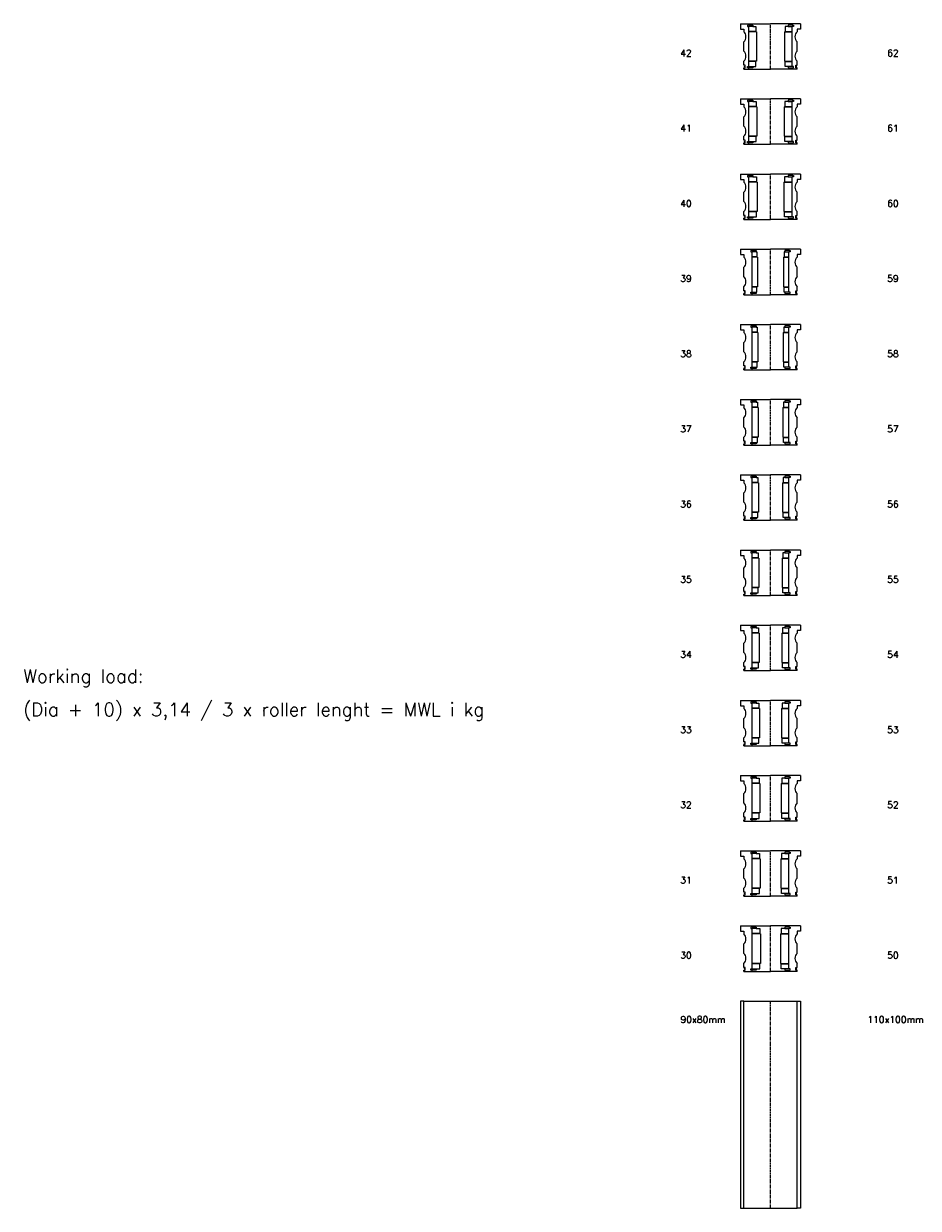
# Model space of a CAD drawing. Extents: x -2018 to 705, y -3434 to 3626.
# Tile 16 of 29: x -2018 to -679, y -58 to 1714. Entities that reach past the tile are written whole.
import ezdxf

# ---------------------------------------------------------------- set-up
doc = ezdxf.new("R2010")
doc.units = 0
doc.header["$LTSCALE"] = 0.15
doc.linetypes.add('CENTER', pattern=[50.8, 31.75, -6.35, 6.35, -6.35])
doc.layers.get('0').update_dxf_attribs({"linetype": 'CONTINUOUS'})
doc.layers.add('CENTER', color=9, linetype='CENTER')
doc.styles.add('ROMANS', font='romans')

# ---------------------------------------------------------------- blocks, each defined once
blk = doc.blocks.new('6S042T')
for p, q in [((-45, 34), (-32.5, 34)), ((-45, 34), (-45, 26)), ((-45, 26), (-40, 26)), ((-40, 26), (-40, 22)), ((-32.5, 32), (-34.5, 32)), ((-34.5, 32), (-34.5, 30)), ((-34.5, 30), (-32.5, 30)), ((-32.5, 34), (0, 34)), ((-32.5, 34), (-32.5, 32)), ((-32.5, 32), (-26.5, 32)), ((-32.5, -30), (-32.5, 30)), ((-26.5, 30), (-32.5, 30)), ((-22, 22.5), (-32.5, 22.5)), ((-21, 22), (-32.5, 22)), ((-26.5, 32), (-26.5, 30)), ((-26.5, 30), (-22, 30)), ((-22, 30), (-22, 22.5)), ((-21, 22), (-21, -22)), ((32.5, 34), (0, 34)), ((21, 22), (21, -22)), ((21, 22), (32.5, 22)), ((26.5, 30), (22, 30)), ((22, 30), (22, 22.5)), ((22, 22.5), (32.5, 22.5)), ((32.5, 32), (26.5, 32)), ((26.5, 32), (26.5, 30)), ((26.5, 30), (32.5, 30)), ((32.5, 34), (32.5, 32)), ((45, 34), (32.5, 34)), ((32.5, 32), (34.5, 32)), ((34.5, 30), (32.5, 30)), ((32.5, -30), (32.5, 30)), ((34.5, 32), (34.5, 30)), ((40, 26), (40, 22)), ((45, 26), (40, 26)), ((45, 34), (45, 26)), ((-40, -7), (-40, 7)), ((40, -7), (40, 7)), ((-40, -28), (-40, -22)), ((-38, -28), (-40, -28)), ((-40, -34), (-40, -32)), ((-40, -32), (-38, -32)), ((-40, -34), (-32.5, -34)), ((-38, -32), (-38, -28)), ((-34.5, -32), (-34.5, -30)), ((-34.5, -30), (-32.5, -30)), ((-32.5, -32), (-34.5, -32)), ((-21, -22), (-32.5, -22)), ((-22, -22.5), (-32.5, -22.5)), ((-32.5, -30), (-26.5, -30)), ((-32.5, -34), (-32.5, -32)), ((-26.5, -32), (-32.5, -32)), ((-32.5, -34), (0, -34)), ((-26.5, -30), (-26.5, -32)), ((-26.5, -30), (-22, -30)), ((-22, -30), (-22, -22.5)), ((32.5, -34), (0, -34)), ((21, -22), (32.5, -22)), ((22, -30), (22, -22.5)), ((22, -22.5), (32.5, -22.5)), ((26.5, -30), (22, -30)), ((32.5, -30), (26.5, -30)), ((26.5, -30), (26.5, -32)), ((26.5, -32), (32.5, -32)), ((34.5, -30), (32.5, -30)), ((32.5, -34), (32.5, -32)), ((32.5, -32), (34.5, -32)), ((40, -34), (32.5, -34)), ((34.5, -32), (34.5, -30)), ((38, -32), (38, -28)), ((38, -28), (40, -28)), ((40, -32), (38, -32)), ((40, -28), (40, -22)), ((40, -34), (40, -32))]:
    blk.add_line(p, q)
at = {"const_width": 0.95}
for points in [[(-38.5, -30, -1), (-39.5, -30, -1)], [(38.5, -30, 1), (39.5, -30, 1)]]:
    blk.add_lwpolyline(points, format="xyb", close=True, dxfattribs=at)
for centre, start, end in [((-46.6, 14.5), 311.4096, 48.5904), ((46.6, 14.5), 131.4096, 228.5904), ((-46.6, -14.5), 311.4096, 48.5904), ((46.6, -14.5), 131.4096, 228.5904)]:
    blk.add_arc(centre, 10, start, end)
at = {"layer": 'CENTER'}
blk.add_line((0, -34), (0, 34), dxfattribs=at)
blk = doc.blocks.new('6S041T')
for p, q in [((-45, 34), (-32.5, 34)), ((-45, 34), (-45, 26)), ((-45, 26), (-40, 26)), ((-40, 26), (-40, 22)), ((-32.5, 32), (-34.5, 32)), ((-34.5, 32), (-34.5, 30)), ((-34.5, 30), (-32.5, 30)), ((-32.5, 34), (0, 34)), ((-32.5, 34), (-32.5, 32)), ((-32.5, 32), (-26.5, 32)), ((-32.5, -30), (-32.5, 30)), ((-26.5, 30), (-32.5, 30)), ((-21.5, 22.5), (-32.5, 22.5)), ((-20.5, 22), (-32.5, 22)), ((-26.5, 32), (-26.5, 30)), ((-26.5, 30), (-21.5, 30)), ((-21.5, 30), (-21.5, 22.5)), ((-20.5, 22), (-20.5, -22)), ((32.5, 34), (0, 34)), ((20.5, 22), (20.5, -22)), ((20.5, 22), (32.5, 22)), ((26.5, 30), (21.5, 30)), ((21.5, 30), (21.5, 22.5)), ((21.5, 22.5), (32.5, 22.5)), ((32.5, 32), (26.5, 32)), ((26.5, 32), (26.5, 30)), ((26.5, 30), (32.5, 30)), ((32.5, 34), (32.5, 32)), ((45, 34), (32.5, 34)), ((32.5, 32), (34.5, 32)), ((34.5, 30), (32.5, 30)), ((32.5, -30), (32.5, 30)), ((34.5, 32), (34.5, 30)), ((40, 26), (40, 22)), ((45, 26), (40, 26)), ((45, 34), (45, 26)), ((-40, -7), (-40, 7)), ((40, -7), (40, 7)), ((-40, -28), (-40, -22)), ((-38, -28), (-40, -28)), ((-40, -34), (-40, -32)), ((-40, -32), (-38, -32)), ((-40, -34), (-32.5, -34)), ((-38, -32), (-38, -28)), ((-34.5, -32), (-34.5, -30)), ((-34.5, -30), (-32.5, -30)), ((-32.5, -32), (-34.5, -32)), ((-20.5, -22), (-32.5, -22)), ((-21.5, -22.5), (-32.5, -22.5)), ((-32.5, -30), (-26.5, -30)), ((-32.5, -34), (-32.5, -32)), ((-26.5, -32), (-32.5, -32)), ((-32.5, -34), (0, -34)), ((-26.5, -30), (-26.5, -32)), ((-26.5, -30), (-21.5, -30)), ((-21.5, -30), (-21.5, -22.5)), ((32.5, -34), (0, -34)), ((20.5, -22), (32.5, -22)), ((21.5, -30), (21.5, -22.5)), ((21.5, -22.5), (32.5, -22.5)), ((26.5, -30), (21.5, -30)), ((32.5, -30), (26.5, -30)), ((26.5, -30), (26.5, -32)), ((26.5, -32), (32.5, -32)), ((34.5, -30), (32.5, -30)), ((32.5, -34), (32.5, -32)), ((32.5, -32), (34.5, -32)), ((40, -34), (32.5, -34)), ((34.5, -32), (34.5, -30)), ((38, -32), (38, -28)), ((38, -28), (40, -28)), ((40, -32), (38, -32)), ((40, -28), (40, -22)), ((40, -34), (40, -32))]:
    blk.add_line(p, q)
at = {"const_width": 0.95}
for points in [[(-38.5, -30, -1), (-39.5, -30, -1)], [(38.5, -30, 1), (39.5, -30, 1)]]:
    blk.add_lwpolyline(points, format="xyb", close=True, dxfattribs=at)
for centre, start, end in [((-46.6, 14.5), 311.4096, 48.5904), ((46.6, 14.5), 131.4096, 228.5904), ((-46.6, -14.5), 311.4096, 48.5904), ((46.6, -14.5), 131.4096, 228.5904)]:
    blk.add_arc(centre, 10, start, end)
at = {"layer": 'CENTER'}
blk.add_line((0, -34), (0, 34), dxfattribs=at)
blk = doc.blocks.new('6S040T')
for p, q in [((-45, 34), (-32.5, 34)), ((-45, 34), (-45, 26)), ((-45, 26), (-40, 26)), ((-40, 26), (-40, 22)), ((-32.5, 32), (-34.5, 32)), ((-34.5, 32), (-34.5, 30)), ((-34.5, 30), (-32.5, 30)), ((-32.5, 34), (0, 34)), ((-32.5, 34), (-32.5, 32)), ((-32.5, 32), (-26.5, 32)), ((-32.5, -30), (-32.5, 30)), ((-26.5, 30), (-32.5, 30)), ((-21, 22.5), (-32.5, 22.5)), ((-20, 22), (-32.5, 22)), ((-26.5, 32), (-26.5, 30)), ((-26.5, 30), (-21, 30)), ((-21, 30), (-21, 22.5)), ((-20, 22), (-20, -22)), ((32.5, 34), (0, 34)), ((20, 22), (20, -22)), ((20, 22), (32.5, 22)), ((26.5, 30), (21, 30)), ((21, 30), (21, 22.5)), ((21, 22.5), (32.5, 22.5)), ((32.5, 32), (26.5, 32)), ((26.5, 32), (26.5, 30)), ((26.5, 30), (32.5, 30)), ((32.5, 34), (32.5, 32)), ((45, 34), (32.5, 34)), ((32.5, 32), (34.5, 32)), ((34.5, 30), (32.5, 30)), ((32.5, -30), (32.5, 30)), ((34.5, 32), (34.5, 30)), ((40, 26), (40, 22)), ((45, 26), (40, 26)), ((45, 34), (45, 26)), ((-40, -7), (-40, 7)), ((40, -7), (40, 7)), ((-40, -28), (-40, -22)), ((-38, -28), (-40, -28)), ((-40, -34), (-40, -32)), ((-40, -32), (-38, -32)), ((-40, -34), (-32.5, -34)), ((-38, -32), (-38, -28)), ((-34.5, -32), (-34.5, -30)), ((-34.5, -30), (-32.5, -30)), ((-32.5, -32), (-34.5, -32)), ((-20, -22), (-32.5, -22)), ((-21, -22.5), (-32.5, -22.5)), ((-32.5, -30), (-26.5, -30)), ((-32.5, -34), (-32.5, -32)), ((-26.5, -32), (-32.5, -32)), ((-32.5, -34), (0, -34)), ((-26.5, -30), (-26.5, -32)), ((-26.5, -30), (-21, -30)), ((-21, -30), (-21, -22.5)), ((32.5, -34), (0, -34)), ((20, -22), (32.5, -22)), ((21, -30), (21, -22.5)), ((21, -22.5), (32.5, -22.5)), ((26.5, -30), (21, -30)), ((32.5, -30), (26.5, -30)), ((26.5, -30), (26.5, -32)), ((26.5, -32), (32.5, -32)), ((34.5, -30), (32.5, -30)), ((32.5, -34), (32.5, -32)), ((32.5, -32), (34.5, -32)), ((40, -34), (32.5, -34)), ((34.5, -32), (34.5, -30)), ((38, -32), (38, -28)), ((38, -28), (40, -28)), ((40, -32), (38, -32)), ((40, -28), (40, -22)), ((40, -34), (40, -32))]:
    blk.add_line(p, q)
at = {"const_width": 0.95}
for points in [[(-38.5, -30, -1), (-39.5, -30, -1)], [(38.5, -30, 1), (39.5, -30, 1)]]:
    blk.add_lwpolyline(points, format="xyb", close=True, dxfattribs=at)
for centre, start, end in [((-46.6, 14.5), 311.4096, 48.5904), ((46.6, 14.5), 131.4096, 228.5904), ((-46.6, -14.5), 311.4096, 48.5904), ((46.6, -14.5), 131.4096, 228.5904)]:
    blk.add_arc(centre, 10, start, end)
at = {"layer": 'CENTER'}
blk.add_line((0, -34), (0, 34), dxfattribs=at)
blk = doc.blocks.new('6S039T')
for p, q in [((-45, 34), (-27.5, 34)), ((-45, 34), (-45, 26)), ((-45, 26), (-40, 26)), ((-40, 26), (-40, 22)), ((-27.5, 32), (-29.5, 32)), ((-29.5, 32), (-29.5, 30)), ((-29.5, 30), (-27.5, 30)), ((-27.5, 34), (0, 34)), ((-27.5, 34), (-27.5, 32)), ((-27.5, 32), (-21.5, 32)), ((-27.5, -30), (-27.5, 30)), ((-21.5, 30), (-27.5, 30)), ((-20.5, 22.5), (-27.5, 22.5)), ((-19.5, 22), (-27.5, 22)), ((-21.5, 32), (-21.5, 30)), ((-21.5, 30), (-20.5, 30)), ((-20.5, 30), (-20.5, 22.5)), ((-19.5, 22), (-19.5, -22)), ((27.5, 34), (0, 34)), ((19.5, 22), (19.5, -22)), ((19.5, 22), (27.5, 22)), ((21.5, 30), (20.5, 30)), ((20.5, 30), (20.5, 22.5)), ((20.5, 22.5), (27.5, 22.5)), ((27.5, 32), (21.5, 32)), ((21.5, 32), (21.5, 30)), ((21.5, 30), (27.5, 30)), ((27.5, 34), (27.5, 32)), ((45, 34), (27.5, 34)), ((27.5, 32), (29.5, 32)), ((29.5, 30), (27.5, 30)), ((27.5, -30), (27.5, 30)), ((29.5, 32), (29.5, 30)), ((40, 26), (40, 22)), ((45, 26), (40, 26)), ((45, 34), (45, 26)), ((-40, -7), (-40, 7)), ((40, -7), (40, 7)), ((-40, -28), (-40, -22)), ((-38, -28), (-40, -28)), ((-40, -34), (-40, -32)), ((-40, -32), (-38, -32)), ((-40, -34), (-27.5, -34)), ((-38, -32), (-38, -28)), ((-29.5, -32), (-29.5, -30)), ((-29.5, -30), (-27.5, -30)), ((-27.5, -32), (-29.5, -32)), ((-19.5, -22), (-27.5, -22)), ((-20.5, -22.5), (-27.5, -22.5)), ((-27.5, -30), (-21.5, -30)), ((-27.5, -34), (-27.5, -32)), ((-21.5, -32), (-27.5, -32)), ((-27.5, -34), (0, -34)), ((-21.5, -30), (-21.5, -32)), ((-21.5, -30), (-20.5, -30)), ((-20.5, -30), (-20.5, -22.5)), ((27.5, -34), (0, -34)), ((19.5, -22), (27.5, -22)), ((20.5, -30), (20.5, -22.5)), ((20.5, -22.5), (27.5, -22.5)), ((21.5, -30), (20.5, -30)), ((27.5, -30), (21.5, -30)), ((21.5, -30), (21.5, -32)), ((21.5, -32), (27.5, -32)), ((29.5, -30), (27.5, -30)), ((27.5, -34), (27.5, -32)), ((27.5, -32), (29.5, -32)), ((40, -34), (27.5, -34)), ((29.5, -32), (29.5, -30)), ((38, -32), (38, -28)), ((38, -28), (40, -28)), ((40, -32), (38, -32)), ((40, -28), (40, -22)), ((40, -34), (40, -32))]:
    blk.add_line(p, q)
at = {"const_width": 0.95}
for points in [[(-38.5, -30, -1), (-39.5, -30, -1)], [(38.5, -30, 1), (39.5, -30, 1)]]:
    blk.add_lwpolyline(points, format="xyb", close=True, dxfattribs=at)
for centre, start, end in [((-46.6, 14.5), 311.4096, 48.5904), ((46.6, 14.5), 131.4096, 228.5904), ((-46.6, -14.5), 311.4096, 48.5904), ((46.6, -14.5), 131.4096, 228.5904)]:
    blk.add_arc(centre, 10, start, end)
at = {"layer": 'CENTER'}
blk.add_line((0, -34), (0, 34), dxfattribs=at)
blk = doc.blocks.new('6S038T')
for p, q in [((-45, 34), (-27.5, 34)), ((-45, 34), (-45, 26)), ((-45, 26), (-40, 26)), ((-40, 26), (-40, 22)), ((-27.5, 32), (-29.5, 32)), ((-29.5, 32), (-29.5, 30)), ((-29.5, 30), (-27.5, 30)), ((-27.5, 34), (0, 34)), ((-27.5, 34), (-27.5, 32)), ((-27.5, 32), (-21.5, 32)), ((-27.5, -30), (-27.5, 30)), ((-21.5, 30), (-27.5, 30)), ((-20, 22.5), (-27.5, 22.5)), ((-19, 22), (-27.5, 22)), ((-21.5, 32), (-21.5, 30)), ((-21.5, 30), (-20, 30)), ((-20, 30), (-20, 22.5)), ((-19, 22), (-19, -22)), ((27.5, 34), (0, 34)), ((19, 22), (19, -22)), ((19, 22), (27.5, 22)), ((21.5, 30), (20, 30)), ((20, 30), (20, 22.5)), ((20, 22.5), (27.5, 22.5)), ((27.5, 32), (21.5, 32)), ((21.5, 32), (21.5, 30)), ((21.5, 30), (27.5, 30)), ((27.5, 34), (27.5, 32)), ((45, 34), (27.5, 34)), ((27.5, 32), (29.5, 32)), ((29.5, 30), (27.5, 30)), ((27.5, -30), (27.5, 30)), ((29.5, 32), (29.5, 30)), ((40, 26), (40, 22)), ((45, 26), (40, 26)), ((45, 34), (45, 26)), ((-40, -7), (-40, 7)), ((40, -7), (40, 7)), ((-40, -28), (-40, -22)), ((-38, -28), (-40, -28)), ((-40, -34), (-40, -32)), ((-40, -32), (-38, -32)), ((-40, -34), (-27.5, -34)), ((-38, -32), (-38, -28)), ((-29.5, -32), (-29.5, -30)), ((-29.5, -30), (-27.5, -30)), ((-27.5, -32), (-29.5, -32)), ((-19, -22), (-27.5, -22)), ((-20, -22.5), (-27.5, -22.5)), ((-27.5, -30), (-21.5, -30)), ((-27.5, -34), (-27.5, -32)), ((-21.5, -32), (-27.5, -32)), ((-27.5, -34), (0, -34)), ((-21.5, -30), (-21.5, -32)), ((-21.5, -30), (-20, -30)), ((-20, -30), (-20, -22.5)), ((27.5, -34), (0, -34)), ((19, -22), (27.5, -22)), ((20, -30), (20, -22.5)), ((20, -22.5), (27.5, -22.5)), ((21.5, -30), (20, -30)), ((27.5, -30), (21.5, -30)), ((21.5, -30), (21.5, -32)), ((21.5, -32), (27.5, -32)), ((29.5, -30), (27.5, -30)), ((27.5, -34), (27.5, -32)), ((27.5, -32), (29.5, -32)), ((40, -34), (27.5, -34)), ((29.5, -32), (29.5, -30)), ((38, -32), (38, -28)), ((38, -28), (40, -28)), ((40, -32), (38, -32)), ((40, -28), (40, -22)), ((40, -34), (40, -32))]:
    blk.add_line(p, q)
at = {"const_width": 0.95}
for points in [[(-38.5, -30, -1), (-39.5, -30, -1)], [(38.5, -30, 1), (39.5, -30, 1)]]:
    blk.add_lwpolyline(points, format="xyb", close=True, dxfattribs=at)
for centre, start, end in [((-46.6, 14.5), 311.4096, 48.5904), ((46.6, 14.5), 131.4096, 228.5904), ((-46.6, -14.5), 311.4096, 48.5904), ((46.6, -14.5), 131.4096, 228.5904)]:
    blk.add_arc(centre, 10, start, end)
at = {"layer": 'CENTER'}
blk.add_line((0, -34), (0, 34), dxfattribs=at)
blk = doc.blocks.new('6S037T')
for p, q in [((-45, 34), (-27.5, 34)), ((-45, 34), (-45, 26)), ((-45, 26), (-40, 26)), ((-40, 26), (-40, 22)), ((-27.5, 32), (-29.5, 32)), ((-29.5, 32), (-29.5, 30)), ((-29.5, 30), (-27.5, 30)), ((-27.5, 34), (0, 34)), ((-27.5, 34), (-27.5, 32)), ((-27.5, 32), (-21.5, 32)), ((-27.5, -30), (-27.5, 30)), ((-21.5, 30), (-27.5, 30)), ((-19.5, 22.5), (-27.5, 22.5)), ((-18.5, 22), (-27.5, 22)), ((-21.5, 32), (-21.5, 30)), ((-21.5, 30), (-19.5, 30)), ((-19.5, 30), (-19.5, 22.5)), ((-18.5, 22), (-18.5, -22)), ((27.5, 34), (0, 34)), ((18.5, 22), (18.5, -22)), ((18.5, 22), (27.5, 22)), ((21.5, 30), (19.5, 30)), ((19.5, 30), (19.5, 22.5)), ((19.5, 22.5), (27.5, 22.5)), ((27.5, 32), (21.5, 32)), ((21.5, 32), (21.5, 30)), ((21.5, 30), (27.5, 30)), ((27.5, 34), (27.5, 32)), ((45, 34), (27.5, 34)), ((27.5, 32), (29.5, 32)), ((29.5, 30), (27.5, 30)), ((27.5, -30), (27.5, 30)), ((29.5, 32), (29.5, 30)), ((40, 26), (40, 22)), ((45, 26), (40, 26)), ((45, 34), (45, 26)), ((-40, -7), (-40, 7)), ((40, -7), (40, 7)), ((-40, -28), (-40, -22)), ((-38, -28), (-40, -28)), ((-40, -34), (-40, -32)), ((-40, -32), (-38, -32)), ((-40, -34), (-27.5, -34)), ((-38, -32), (-38, -28)), ((-29.5, -32), (-29.5, -30)), ((-29.5, -30), (-27.5, -30)), ((-27.5, -32), (-29.5, -32)), ((-18.5, -22), (-27.5, -22)), ((-19.5, -22.5), (-27.5, -22.5)), ((-27.5, -30), (-21.5, -30)), ((-27.5, -34), (-27.5, -32)), ((-21.5, -32), (-27.5, -32)), ((-27.5, -34), (0, -34)), ((-21.5, -30), (-21.5, -32)), ((-21.5, -30), (-19.5, -30)), ((-19.5, -30), (-19.5, -22.5)), ((27.5, -34), (0, -34)), ((18.5, -22), (27.5, -22)), ((19.5, -30), (19.5, -22.5)), ((19.5, -22.5), (27.5, -22.5)), ((21.5, -30), (19.5, -30)), ((27.5, -30), (21.5, -30)), ((21.5, -30), (21.5, -32)), ((21.5, -32), (27.5, -32)), ((29.5, -30), (27.5, -30)), ((27.5, -34), (27.5, -32)), ((27.5, -32), (29.5, -32)), ((40, -34), (27.5, -34)), ((29.5, -32), (29.5, -30)), ((38, -32), (38, -28)), ((38, -28), (40, -28)), ((40, -32), (38, -32)), ((40, -28), (40, -22)), ((40, -34), (40, -32))]:
    blk.add_line(p, q)
at = {"const_width": 0.95}
for points in [[(-38.5, -30, -1), (-39.5, -30, -1)], [(38.5, -30, 1), (39.5, -30, 1)]]:
    blk.add_lwpolyline(points, format="xyb", close=True, dxfattribs=at)
for centre, start, end in [((-46.6, 14.5), 311.4096, 48.5904), ((46.6, 14.5), 131.4096, 228.5904), ((-46.6, -14.5), 311.4096, 48.5904), ((46.6, -14.5), 131.4096, 228.5904)]:
    blk.add_arc(centre, 10, start, end)
at = {"layer": 'CENTER'}
blk.add_line((0, -34), (0, 34), dxfattribs=at)
blk = doc.blocks.new('6S036T')
for p, q in [((-45, 34), (-27.5, 34)), ((-45, 34), (-45, 26)), ((-45, 26), (-40, 26)), ((-40, 26), (-40, 22)), ((-27.5, 32), (-29.5, 32)), ((-29.5, 32), (-29.5, 30)), ((-29.5, 30), (-27.5, 30)), ((-27.5, 34), (0, 34)), ((-27.5, 34), (-27.5, 32)), ((-27.5, 32), (-21.5, 32)), ((-27.5, -30), (-27.5, 30)), ((-21.5, 30), (-27.5, 30)), ((-19, 22.5), (-27.5, 22.5)), ((-18, 22), (-27.5, 22)), ((-21.5, 32), (-21.5, 30)), ((-21.5, 30), (-19, 30)), ((-19, 30), (-19, 22.5)), ((-18, 22), (-18, -22)), ((27.5, 34), (0, 34)), ((18, 22), (18, -22)), ((18, 22), (27.5, 22)), ((21.5, 30), (19, 30)), ((19, 30), (19, 22.5)), ((19, 22.5), (27.5, 22.5)), ((27.5, 32), (21.5, 32)), ((21.5, 32), (21.5, 30)), ((21.5, 30), (27.5, 30)), ((27.5, 34), (27.5, 32)), ((45, 34), (27.5, 34)), ((27.5, 32), (29.5, 32)), ((29.5, 30), (27.5, 30)), ((27.5, -30), (27.5, 30)), ((29.5, 32), (29.5, 30)), ((40, 26), (40, 22)), ((45, 26), (40, 26)), ((45, 34), (45, 26)), ((-40, -7), (-40, 7)), ((40, -7), (40, 7)), ((-40, -28), (-40, -22)), ((-38, -28), (-40, -28)), ((-40, -34), (-40, -32)), ((-40, -32), (-38, -32)), ((-40, -34), (-27.5, -34)), ((-38, -32), (-38, -28)), ((-29.5, -32), (-29.5, -30)), ((-29.5, -30), (-27.5, -30)), ((-27.5, -32), (-29.5, -32)), ((-18, -22), (-27.5, -22)), ((-19, -22.5), (-27.5, -22.5)), ((-27.5, -30), (-21.5, -30)), ((-27.5, -34), (-27.5, -32)), ((-21.5, -32), (-27.5, -32)), ((-27.5, -34), (0, -34)), ((-21.5, -30), (-21.5, -32)), ((-21.5, -30), (-19, -30)), ((-19, -30), (-19, -22.5)), ((27.5, -34), (0, -34)), ((18, -22), (27.5, -22)), ((19, -30), (19, -22.5)), ((19, -22.5), (27.5, -22.5)), ((21.5, -30), (19, -30)), ((27.5, -30), (21.5, -30)), ((21.5, -30), (21.5, -32)), ((21.5, -32), (27.5, -32)), ((29.5, -30), (27.5, -30)), ((27.5, -34), (27.5, -32)), ((27.5, -32), (29.5, -32)), ((40, -34), (27.5, -34)), ((29.5, -32), (29.5, -30)), ((38, -32), (38, -28)), ((38, -28), (40, -28)), ((40, -32), (38, -32)), ((40, -28), (40, -22)), ((40, -34), (40, -32))]:
    blk.add_line(p, q)
at = {"const_width": 0.95}
for points in [[(-38.5, -30, -1), (-39.5, -30, -1)], [(38.5, -30, 1), (39.5, -30, 1)]]:
    blk.add_lwpolyline(points, format="xyb", close=True, dxfattribs=at)
for centre, start, end in [((-46.6, 14.5), 311.4096, 48.5904), ((46.6, 14.5), 131.4096, 228.5904), ((-46.6, -14.5), 311.4096, 48.5904), ((46.6, -14.5), 131.4096, 228.5904)]:
    blk.add_arc(centre, 10, start, end)
at = {"layer": 'CENTER'}
blk.add_line((0, -34), (0, 34), dxfattribs=at)
blk = doc.blocks.new('6S035T')
for p, q in [((-45, 34), (-27.5, 34)), ((-45, 34), (-45, 26)), ((-45, 26), (-40, 26)), ((-40, 26), (-40, 22)), ((-27.5, 32), (-29.5, 32)), ((-29.5, 32), (-29.5, 30)), ((-29.5, 30), (-27.5, 30)), ((-27.5, 34), (0, 34)), ((-27.5, 34), (-27.5, 32)), ((-27.5, 32), (-21.5, 32)), ((-27.5, -30), (-27.5, 30)), ((-21.5, 30), (-27.5, 30)), ((-18.5, 22.5), (-27.5, 22.5)), ((-17.5, 22), (-27.5, 22)), ((-21.5, 32), (-21.5, 30)), ((-21.5, 30), (-18.5, 30)), ((-18.5, 30), (-18.5, 22.5)), ((-17.5, 22), (-17.5, -22)), ((27.5, 34), (0, 34)), ((17.5, 22), (17.5, -22)), ((17.5, 22), (27.5, 22)), ((21.5, 30), (18.5, 30)), ((18.5, 30), (18.5, 22.5)), ((18.5, 22.5), (27.5, 22.5)), ((27.5, 32), (21.5, 32)), ((21.5, 32), (21.5, 30)), ((21.5, 30), (27.5, 30)), ((27.5, 34), (27.5, 32)), ((45, 34), (27.5, 34)), ((27.5, 32), (29.5, 32)), ((29.5, 30), (27.5, 30)), ((27.5, -30), (27.5, 30)), ((29.5, 32), (29.5, 30)), ((40, 26), (40, 22)), ((45, 26), (40, 26)), ((45, 34), (45, 26)), ((-40, -7), (-40, 7)), ((40, -7), (40, 7)), ((-40, -28), (-40, -22)), ((-38, -28), (-40, -28)), ((-40, -34), (-40, -32)), ((-40, -32), (-38, -32)), ((-40, -34), (-27.5, -34)), ((-38, -32), (-38, -28)), ((-29.5, -32), (-29.5, -30)), ((-29.5, -30), (-27.5, -30)), ((-27.5, -32), (-29.5, -32)), ((-17.5, -22), (-27.5, -22)), ((-18.5, -22.5), (-27.5, -22.5)), ((-27.5, -30), (-21.5, -30)), ((-27.5, -34), (-27.5, -32)), ((-21.5, -32), (-27.5, -32)), ((-27.5, -34), (0, -34)), ((-21.5, -30), (-21.5, -32)), ((-21.5, -30), (-18.5, -30)), ((-18.5, -30), (-18.5, -22.5)), ((27.5, -34), (0, -34)), ((17.5, -22), (27.5, -22)), ((18.5, -30), (18.5, -22.5)), ((18.5, -22.5), (27.5, -22.5)), ((21.5, -30), (18.5, -30)), ((27.5, -30), (21.5, -30)), ((21.5, -30), (21.5, -32)), ((21.5, -32), (27.5, -32)), ((29.5, -30), (27.5, -30)), ((27.5, -34), (27.5, -32)), ((27.5, -32), (29.5, -32)), ((40, -34), (27.5, -34)), ((29.5, -32), (29.5, -30)), ((38, -32), (38, -28)), ((38, -28), (40, -28)), ((40, -32), (38, -32)), ((40, -28), (40, -22)), ((40, -34), (40, -32))]:
    blk.add_line(p, q)
at = {"const_width": 0.95}
for points in [[(-38.5, -30, -1), (-39.5, -30, -1)], [(38.5, -30, 1), (39.5, -30, 1)]]:
    blk.add_lwpolyline(points, format="xyb", close=True, dxfattribs=at)
for centre, start, end in [((-46.6, 14.5), 311.4096, 48.5904), ((46.6, 14.5), 131.4096, 228.5904), ((-46.6, -14.5), 311.4096, 48.5904), ((46.6, -14.5), 131.4096, 228.5904)]:
    blk.add_arc(centre, 10, start, end)
at = {"layer": 'CENTER'}
blk.add_line((0, -34), (0, 34), dxfattribs=at)
blk = doc.blocks.new('6S034T')
for p, q in [((-45, 34), (-27.5, 34)), ((-45, 34), (-45, 26)), ((-45, 26), (-40, 26)), ((-40, 26), (-40, 22)), ((-27.5, 32), (-29.5, 32)), ((-29.5, 32), (-29.5, 30)), ((-29.5, 30), (-27.5, 30)), ((-27.5, 34), (0, 34)), ((-27.5, 34), (-27.5, 32)), ((-27.5, 32), (-21.5, 32)), ((-27.5, -30), (-27.5, 30)), ((-21.5, 30), (-27.5, 30)), ((-18, 22.5), (-27.5, 22.5)), ((-17, 22), (-27.5, 22)), ((-21.5, 32), (-21.5, 30)), ((-21.5, 30), (-18, 30)), ((-18, 30), (-18, 22.5)), ((-17, 22), (-17, -22)), ((27.5, 34), (0, 34)), ((17, 22), (17, -22)), ((17, 22), (27.5, 22)), ((21.5, 30), (18, 30)), ((18, 30), (18, 22.5)), ((18, 22.5), (27.5, 22.5)), ((27.5, 32), (21.5, 32)), ((21.5, 32), (21.5, 30)), ((21.5, 30), (27.5, 30)), ((27.5, 34), (27.5, 32)), ((45, 34), (27.5, 34)), ((27.5, 32), (29.5, 32)), ((29.5, 30), (27.5, 30)), ((27.5, -30), (27.5, 30)), ((29.5, 32), (29.5, 30)), ((40, 26), (40, 22)), ((45, 26), (40, 26)), ((45, 34), (45, 26)), ((-40, -7), (-40, 7)), ((40, -7), (40, 7)), ((-40, -28), (-40, -22)), ((-38, -28), (-40, -28)), ((-40, -34), (-40, -32)), ((-40, -32), (-38, -32)), ((-40, -34), (-27.5, -34)), ((-38, -32), (-38, -28)), ((-29.5, -32), (-29.5, -30)), ((-29.5, -30), (-27.5, -30)), ((-27.5, -32), (-29.5, -32)), ((-17, -22), (-27.5, -22)), ((-18, -22.5), (-27.5, -22.5)), ((-27.5, -30), (-21.5, -30)), ((-27.5, -34), (-27.5, -32)), ((-21.5, -32), (-27.5, -32)), ((-27.5, -34), (0, -34)), ((-21.5, -30), (-21.5, -32)), ((-21.5, -30), (-18, -30)), ((-18, -30), (-18, -22.5)), ((27.5, -34), (0, -34)), ((17, -22), (27.5, -22)), ((18, -30), (18, -22.5)), ((18, -22.5), (27.5, -22.5)), ((21.5, -30), (18, -30)), ((27.5, -30), (21.5, -30)), ((21.5, -30), (21.5, -32)), ((21.5, -32), (27.5, -32)), ((29.5, -30), (27.5, -30)), ((27.5, -34), (27.5, -32)), ((27.5, -32), (29.5, -32)), ((40, -34), (27.5, -34)), ((29.5, -32), (29.5, -30)), ((38, -32), (38, -28)), ((38, -28), (40, -28)), ((40, -32), (38, -32)), ((40, -28), (40, -22)), ((40, -34), (40, -32))]:
    blk.add_line(p, q)
at = {"const_width": 0.95}
for points in [[(-38.5, -30, -1), (-39.5, -30, -1)], [(38.5, -30, 1), (39.5, -30, 1)]]:
    blk.add_lwpolyline(points, format="xyb", close=True, dxfattribs=at)
for centre, start, end in [((-46.6, 14.5), 311.4096, 48.5904), ((46.6, 14.5), 131.4096, 228.5904), ((-46.6, -14.5), 311.4096, 48.5904), ((46.6, -14.5), 131.4096, 228.5904)]:
    blk.add_arc(centre, 10, start, end)
at = {"layer": 'CENTER'}
blk.add_line((0, -34), (0, 34), dxfattribs=at)
blk = doc.blocks.new('6S033T')
for p, q in [((-45, 34), (-27.5, 34)), ((-45, 34), (-45, 26)), ((-45, 26), (-40, 26)), ((-40, 26), (-40, 22)), ((-27.5, 32), (-29.5, 32)), ((-29.5, 32), (-29.5, 30)), ((-29.5, 30), (-27.5, 30)), ((-27.5, 34), (0, 34)), ((-27.5, 34), (-27.5, 32)), ((-27.5, 32), (-21.5, 32)), ((-27.5, -30), (-27.5, 30)), ((-21.5, 30), (-27.5, 30)), ((-17.5, 22.5), (-27.5, 22.5)), ((-16.5, 22), (-27.5, 22)), ((-21.5, 32), (-21.5, 30)), ((-21.5, 30), (-17.5, 30)), ((-17.5, 30), (-17.5, 22.5)), ((-16.5, 22), (-16.5, -22)), ((27.5, 34), (0, 34)), ((16.5, 22), (16.5, -22)), ((16.5, 22), (27.5, 22)), ((21.5, 30), (17.5, 30)), ((17.5, 30), (17.5, 22.5)), ((17.5, 22.5), (27.5, 22.5)), ((27.5, 32), (21.5, 32)), ((21.5, 32), (21.5, 30)), ((21.5, 30), (27.5, 30)), ((27.5, 34), (27.5, 32)), ((45, 34), (27.5, 34)), ((27.5, 32), (29.5, 32)), ((29.5, 30), (27.5, 30)), ((27.5, -30), (27.5, 30)), ((29.5, 32), (29.5, 30)), ((40, 26), (40, 22)), ((45, 26), (40, 26)), ((45, 34), (45, 26)), ((-40, -7), (-40, 7)), ((40, -7), (40, 7)), ((-40, -28), (-40, -22)), ((-38, -28), (-40, -28)), ((-40, -34), (-40, -32)), ((-40, -32), (-38, -32)), ((-40, -34), (-27.5, -34)), ((-38, -32), (-38, -28)), ((-29.5, -32), (-29.5, -30)), ((-29.5, -30), (-27.5, -30)), ((-27.5, -32), (-29.5, -32)), ((-16.5, -22), (-27.5, -22)), ((-17.5, -22.5), (-27.5, -22.5)), ((-27.5, -30), (-21.5, -30)), ((-27.5, -34), (-27.5, -32)), ((-21.5, -32), (-27.5, -32)), ((-27.5, -34), (0, -34)), ((-21.5, -30), (-21.5, -32)), ((-21.5, -30), (-17.5, -30)), ((-17.5, -30), (-17.5, -22.5)), ((27.5, -34), (0, -34)), ((16.5, -22), (27.5, -22)), ((17.5, -30), (17.5, -22.5)), ((17.5, -22.5), (27.5, -22.5)), ((21.5, -30), (17.5, -30)), ((27.5, -30), (21.5, -30)), ((21.5, -30), (21.5, -32)), ((21.5, -32), (27.5, -32)), ((29.5, -30), (27.5, -30)), ((27.5, -34), (27.5, -32)), ((27.5, -32), (29.5, -32)), ((40, -34), (27.5, -34)), ((29.5, -32), (29.5, -30)), ((38, -32), (38, -28)), ((38, -28), (40, -28)), ((40, -32), (38, -32)), ((40, -28), (40, -22)), ((40, -34), (40, -32))]:
    blk.add_line(p, q)
at = {"const_width": 0.95}
for points in [[(-38.5, -30, -1), (-39.5, -30, -1)], [(38.5, -30, 1), (39.5, -30, 1)]]:
    blk.add_lwpolyline(points, format="xyb", close=True, dxfattribs=at)
for centre, start, end in [((-46.6, 14.5), 311.4096, 48.5904), ((46.6, 14.5), 131.4096, 228.5904), ((-46.6, -14.5), 311.4096, 48.5904), ((46.6, -14.5), 131.4096, 228.5904)]:
    blk.add_arc(centre, 10, start, end)
at = {"layer": 'CENTER'}
blk.add_line((0, -34), (0, 34), dxfattribs=at)
blk = doc.blocks.new('6S032T')
for p, q in [((-45, 34), (-27.5, 34)), ((-45, 34), (-45, 26)), ((-45, 26), (-40, 26)), ((-40, 26), (-40, 22)), ((-27.5, 32), (-29.5, 32)), ((-29.5, 32), (-29.5, 30)), ((-29.5, 30), (-27.5, 30)), ((-27.5, 34), (0, 34)), ((-27.5, 34), (-27.5, 32)), ((-27.5, 32), (-21.5, 32)), ((-27.5, -30), (-27.5, 30)), ((-21.5, 30), (-27.5, 30)), ((-17, 22.5), (-27.5, 22.5)), ((-16, 22), (-27.5, 22)), ((-21.5, 32), (-21.5, 30)), ((-21.5, 30), (-17, 30)), ((-17, 30), (-17, 22.5)), ((-16, 22), (-16, -22)), ((27.5, 34), (0, 34)), ((16, 22), (16, -22)), ((16, 22), (27.5, 22)), ((21.5, 30), (17, 30)), ((17, 30), (17, 22.5)), ((17, 22.5), (27.5, 22.5)), ((27.5, 32), (21.5, 32)), ((21.5, 32), (21.5, 30)), ((21.5, 30), (27.5, 30)), ((27.5, 34), (27.5, 32)), ((45, 34), (27.5, 34)), ((27.5, 32), (29.5, 32)), ((29.5, 30), (27.5, 30)), ((27.5, -30), (27.5, 30)), ((29.5, 32), (29.5, 30)), ((40, 26), (40, 22)), ((45, 26), (40, 26)), ((45, 34), (45, 26)), ((-40, -7), (-40, 7)), ((40, -7), (40, 7)), ((-40, -28), (-40, -22)), ((-38, -28), (-40, -28)), ((-40, -34), (-40, -32)), ((-40, -32), (-38, -32)), ((-40, -34), (-27.5, -34)), ((-38, -32), (-38, -28)), ((-29.5, -32), (-29.5, -30)), ((-29.5, -30), (-27.5, -30)), ((-27.5, -32), (-29.5, -32)), ((-16, -22), (-27.5, -22)), ((-17, -22.5), (-27.5, -22.5)), ((-27.5, -30), (-21.5, -30)), ((-27.5, -34), (-27.5, -32)), ((-21.5, -32), (-27.5, -32)), ((-27.5, -34), (0, -34)), ((-21.5, -30), (-21.5, -32)), ((-21.5, -30), (-17, -30)), ((-17, -30), (-17, -22.5)), ((27.5, -34), (0, -34)), ((16, -22), (27.5, -22)), ((17, -30), (17, -22.5)), ((17, -22.5), (27.5, -22.5)), ((21.5, -30), (17, -30)), ((27.5, -30), (21.5, -30)), ((21.5, -30), (21.5, -32)), ((21.5, -32), (27.5, -32)), ((29.5, -30), (27.5, -30)), ((27.5, -34), (27.5, -32)), ((27.5, -32), (29.5, -32)), ((40, -34), (27.5, -34)), ((29.5, -32), (29.5, -30)), ((38, -32), (38, -28)), ((38, -28), (40, -28)), ((40, -32), (38, -32)), ((40, -28), (40, -22)), ((40, -34), (40, -32))]:
    blk.add_line(p, q)
at = {"const_width": 0.95}
for points in [[(-38.5, -30, -1), (-39.5, -30, -1)], [(38.5, -30, 1), (39.5, -30, 1)]]:
    blk.add_lwpolyline(points, format="xyb", close=True, dxfattribs=at)
for centre, start, end in [((-46.6, 14.5), 311.4096, 48.5904), ((46.6, 14.5), 131.4096, 228.5904), ((-46.6, -14.5), 311.4096, 48.5904), ((46.6, -14.5), 131.4096, 228.5904)]:
    blk.add_arc(centre, 10, start, end)
at = {"layer": 'CENTER'}
blk.add_line((0, -34), (0, 34), dxfattribs=at)
blk = doc.blocks.new('6S031T')
for p, q in [((-45, 34), (-27.5, 34)), ((-45, 34), (-45, 26)), ((-45, 26), (-40, 26)), ((-40, 26), (-40, 22)), ((-27.5, 32), (-29.5, 32)), ((-29.5, 32), (-29.5, 30)), ((-29.5, 30), (-27.5, 30)), ((-27.5, 34), (0, 34)), ((-27.5, 34), (-27.5, 32)), ((-27.5, 32), (-21.5, 32)), ((-27.5, -30), (-27.5, 30)), ((-21.5, 30), (-27.5, 30)), ((-16.5, 22.5), (-27.5, 22.5)), ((-15.5, 22), (-27.5, 22)), ((-21.5, 32), (-21.5, 30)), ((-21.5, 30), (-16.5, 30)), ((-16.5, 30), (-16.5, 22.5)), ((-15.5, 22), (-15.5, -22)), ((27.5, 34), (0, 34)), ((15.5, 22), (15.5, -22)), ((15.5, 22), (27.5, 22)), ((21.5, 30), (16.5, 30)), ((16.5, 30), (16.5, 22.5)), ((16.5, 22.5), (27.5, 22.5)), ((27.5, 32), (21.5, 32)), ((21.5, 32), (21.5, 30)), ((21.5, 30), (27.5, 30)), ((27.5, 34), (27.5, 32)), ((45, 34), (27.5, 34)), ((27.5, 32), (29.5, 32)), ((29.5, 30), (27.5, 30)), ((27.5, -30), (27.5, 30)), ((29.5, 32), (29.5, 30)), ((40, 26), (40, 22)), ((45, 26), (40, 26)), ((45, 34), (45, 26)), ((-40, -7), (-40, 7)), ((40, -7), (40, 7)), ((-40, -28), (-40, -22)), ((-38, -28), (-40, -28)), ((-40, -34), (-40, -32)), ((-40, -32), (-38, -32)), ((-40, -34), (-27.5, -34)), ((-38, -32), (-38, -28)), ((-29.5, -32), (-29.5, -30)), ((-29.5, -30), (-27.5, -30)), ((-27.5, -32), (-29.5, -32)), ((-15.5, -22), (-27.5, -22)), ((-16.5, -22.5), (-27.5, -22.5)), ((-27.5, -30), (-21.5, -30)), ((-27.5, -34), (-27.5, -32)), ((-21.5, -32), (-27.5, -32)), ((-27.5, -34), (0, -34)), ((-21.5, -30), (-21.5, -32)), ((-21.5, -30), (-16.5, -30)), ((-16.5, -30), (-16.5, -22.5)), ((27.5, -34), (0, -34)), ((15.5, -22), (27.5, -22)), ((16.5, -30), (16.5, -22.5)), ((16.5, -22.5), (27.5, -22.5)), ((21.5, -30), (16.5, -30)), ((27.5, -30), (21.5, -30)), ((21.5, -30), (21.5, -32)), ((21.5, -32), (27.5, -32)), ((29.5, -30), (27.5, -30)), ((27.5, -34), (27.5, -32)), ((27.5, -32), (29.5, -32)), ((40, -34), (27.5, -34)), ((29.5, -32), (29.5, -30)), ((38, -32), (38, -28)), ((38, -28), (40, -28)), ((40, -32), (38, -32)), ((40, -28), (40, -22)), ((40, -34), (40, -32))]:
    blk.add_line(p, q)
at = {"const_width": 0.95}
for points in [[(-38.5, -30, -1), (-39.5, -30, -1)], [(38.5, -30, 1), (39.5, -30, 1)]]:
    blk.add_lwpolyline(points, format="xyb", close=True, dxfattribs=at)
for centre, start, end in [((-46.6, 14.5), 311.4096, 48.5904), ((46.6, 14.5), 131.4096, 228.5904), ((-46.6, -14.5), 311.4096, 48.5904), ((46.6, -14.5), 131.4096, 228.5904)]:
    blk.add_arc(centre, 10, start, end)
at = {"layer": 'CENTER'}
blk.add_line((0, -34), (0, 34), dxfattribs=at)
blk = doc.blocks.new('6S030T')
for p, q in [((-45, 34), (-27.5, 34)), ((-45, 34), (-45, 26)), ((-45, 26), (-40, 26)), ((-40, 26), (-40, 22)), ((-27.5, 32), (-29.5, 32)), ((-29.5, 32), (-29.5, 30)), ((-29.5, 30), (-27.5, 30)), ((-27.5, 34), (0, 34)), ((-27.5, 34), (-27.5, 32)), ((-27.5, 32), (-21.5, 32)), ((-27.5, -30), (-27.5, 30)), ((-21.5, 30), (-27.5, 30)), ((-16, 22.5), (-27.5, 22.5)), ((-15, 22), (-27.5, 22)), ((-21.5, 32), (-21.5, 30)), ((-21.5, 30), (-16, 30)), ((-16, 30), (-16, 22.5)), ((-15, 22), (-15, -22)), ((27.5, 34), (0, 34)), ((15, 22), (15, -22)), ((15, 22), (27.5, 22)), ((21.5, 30), (16, 30)), ((16, 30), (16, 22.5)), ((16, 22.5), (27.5, 22.5)), ((27.5, 32), (21.5, 32)), ((21.5, 32), (21.5, 30)), ((21.5, 30), (27.5, 30)), ((27.5, 34), (27.5, 32)), ((45, 34), (27.5, 34)), ((27.5, 32), (29.5, 32)), ((29.5, 30), (27.5, 30)), ((27.5, -30), (27.5, 30)), ((29.5, 32), (29.5, 30)), ((40, 26), (40, 22)), ((45, 26), (40, 26)), ((45, 34), (45, 26)), ((-40, -7), (-40, 7)), ((40, -7), (40, 7)), ((-40, -28), (-40, -22)), ((-38, -28), (-40, -28)), ((-40, -34), (-40, -32)), ((-40, -32), (-38, -32)), ((-40, -34), (-27.5, -34)), ((-38, -32), (-38, -28)), ((-29.5, -32), (-29.5, -30)), ((-29.5, -30), (-27.5, -30)), ((-27.5, -32), (-29.5, -32)), ((-15, -22), (-27.5, -22)), ((-16, -22.5), (-27.5, -22.5)), ((-27.5, -30), (-21.5, -30)), ((-27.5, -34), (-27.5, -32)), ((-21.5, -32), (-27.5, -32)), ((-27.5, -34), (0, -34)), ((-21.5, -30), (-21.5, -32)), ((-21.5, -30), (-16, -30)), ((-16, -30), (-16, -22.5)), ((27.5, -34), (0, -34)), ((15, -22), (27.5, -22)), ((16, -30), (16, -22.5)), ((16, -22.5), (27.5, -22.5)), ((21.5, -30), (16, -30)), ((27.5, -30), (21.5, -30)), ((21.5, -30), (21.5, -32)), ((21.5, -32), (27.5, -32)), ((29.5, -30), (27.5, -30)), ((27.5, -34), (27.5, -32)), ((27.5, -32), (29.5, -32)), ((40, -34), (27.5, -34)), ((29.5, -32), (29.5, -30)), ((38, -32), (38, -28)), ((38, -28), (40, -28)), ((40, -32), (38, -32)), ((40, -28), (40, -22)), ((40, -34), (40, -32))]:
    blk.add_line(p, q)
at = {"const_width": 0.95}
for points in [[(-38.5, -30, -1), (-39.5, -30, -1)], [(38.5, -30, 1), (39.5, -30, 1)]]:
    blk.add_lwpolyline(points, format="xyb", close=True, dxfattribs=at)
for centre, start, end in [((-46.6, 14.5), 311.4096, 48.5904), ((46.6, 14.5), 131.4096, 228.5904), ((-46.6, -14.5), 311.4096, 48.5904), ((46.6, -14.5), 131.4096, 228.5904)]:
    blk.add_arc(centre, 10, start, end)
at = {"layer": 'CENTER'}
blk.add_line((0, -34), (0, 34), dxfattribs=at)

msp = doc.modelspace()

# ---------------------------------------------------------------- linework, layer by layer
for p, q in [((-940, 251.5), (-945, 251.5)), ((-945, 251.5), (-945, -58.5)), ((-940, -58.5), (-940, 251.5)), ((-940, 251.5), (-860, 251.5)), ((-860, -58.5), (-860, 251.5)), ((-860, 251.5), (-855, 251.5)), ((-855, 251.5), (-855, -58.5)), ((-945, -58.5), (-940, -58.5)), ((-940, -58.5), (-860, -58.5)), ((-855, -58.5), (-860, -58.5))]:
    msp.add_line(p, q)
at = {"layer": 'CENTER'}
msp.add_line((-900, -58.5), (-900, 251.5), dxfattribs=at)

# ---------------------------------------------------------------- block references
for name, p in [('6S042T', (-900, 1680)), ('6S041T', (-900, 1567.5)), ('6S040T', (-900, 1455)), ('6S039T', (-900, 1342.5)), ('6S038T', (-900, 1230)), ('6S037T', (-900, 1117.5)), ('6S036T', (-900, 1005)), ('6S035T', (-900, 892.5)), ('6S034T', (-900, 780)), ('6S033T', (-900, 667.5)), ('6S032T', (-900, 555)), ('6S031T', (-900, 442.5)), ('6S030T', (-900, 330))]:
    msp.add_blockref(name, p)

# ---------------------------------------------------------------- texts
at = {"style": 'ROMANS'}
for s, height, p in [('42', 10, (-1035, 1665.1)), ('62', 10, (-725.2, 1665.1)), ('41', 10, (-1035, 1552.6)), ('61', 10, (-725.2, 1552.6)), ('40', 10, (-1035, 1440.1)), ('60', 10, (-725.2, 1440.1)), ('39', 10, (-1035, 1327.6)), ('59', 10, (-725.2, 1327.6)), ('38', 10, (-1035, 1215.1)), ('58', 10, (-725.2, 1215.1)), ('37', 10, (-1035, 1102.6)), ('57', 10, (-725.2, 1102.6)), ('36', 10, (-1035, 990.1)), ('56', 10, (-725.2, 990.1)), ('35', 10, (-1035, 877.6)), ('55', 10, (-725.2, 877.6)), ('34', 10, (-1035, 765.1)), ('54', 10, (-725.2, 765.1)), ('Working load:', 20, (-2018.4, 727.8)), ('(Dia + 10) x 3,14 / 3 x roller lenght = MWL i kg', 20, (-2018.4, 677.8)), ('33', 10, (-1035, 652.6)), ('53', 10, (-725.2, 652.6)), ('32', 10, (-1035, 540.1)), ('52', 10, (-725.2, 540.1)), ('31', 10, (-1035, 427.6)), ('51', 10, (-725.2, 427.6)), ('30', 10, (-1035, 315.1)), ('50', 10, (-725.2, 315.1)), ('90x80mm', 10, (-1034.6, 219)), ('110x100mm', 10, (-755, 219))]:
    msp.add_text(s, height=height, dxfattribs=at).set_placement(p)

doc.saveas('drawing.dxf')
